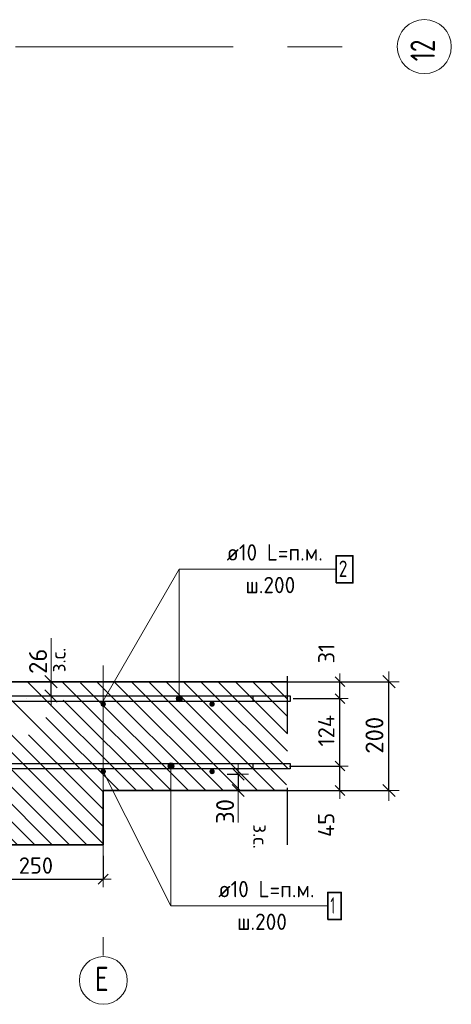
# Model space of a CAD drawing. Header units: metres. Extents: x -38 to 97, y -15 to 21.
# Tile 136 of 139: x 88.563 to 89.356, y -4.689 to -2.878. Entities that reach past the tile are written whole.
import ezdxf

# ---------------------------------------------------------------- set-up
doc = ezdxf.new("R2010")
doc.units = ezdxf.units.M
doc.header["$PDMODE"] = 65
for name, pattern in [('______11', [0.5, 0.4, -0.05, 0, -0.05]), ('______4', [0.135, 0.105, -0.03]), ('______5', [1.1, 0.8, -0.1, 0.1, -0.1])]:
    doc.linetypes.add(name, pattern=pattern)
for name, color, linetype, lineweight in [('XR$6$Арм. стержнями верхней зоны', 180, 'Continuous', 35), ('XR$6$Арм. стержнями нижней зоны', 180, 'Continuous', 35), ('XR$6$Арм.стержн. Арматура края', 96, 'Continuous', 35), ('XR$6$ВК__отв в полу 1-2 эт', 220, 'Continuous', 25), ('XR$6$Осевая линия (1)', 7, '______5', 13), ('XR$6$Размерная линия (1)', 7, 'Continuous', 13), ('XR$6$Размерная линия_ общее', 7, 'Continuous', 13)]:
    doc.layers.add(name, color=color, linetype=linetype, lineweight=lineweight)
doc.styles.add('ISOCPEUR', font='txt')
doc.dimstyles.new('DIMSTYLE_11', dxfattribs={"dimtxt": 0.033, "dimasz": 0.0375, "dimexe": 0, "dimexo": 0, "dimgap": 0.0165, "dimtad": 2, "dimdec": 0, "dimlfac": 1000, "dimrnd": 1, "dimzin": 12, "dimdsep": 46, "dimtxsty": 'ISOCPEUR', "dimblk1": 'ALL_ML_STRICH', "dimblk2": 'ALL_ML_STRICH', "dimsah": 1, "dimcen": 0, "dimclrd": 7, "dimclre": 256, "dimclrt": 7, "dimadec": 0, "dimazin": 0, "dimtfac": 1, "dimtdec": 0, "dimtix": 1, "dimtmove": 2, "dimatfit": 3, "dimfxl": 0, "dimtzin": 0, "dimlwd": 0, "dimlwe": -3, "dimarcsym": 0})
doc.dimstyles.new('DIMSTYLE_17', dxfattribs={"dimtxt": 0.033, "dimasz": 0.0375, "dimexe": 0, "dimexo": 0, "dimgap": 0.0165, "dimtad": 2, "dimdec": 0, "dimlfac": 1000, "dimrnd": 1, "dimzin": 12, "dimdsep": 46, "dimtxsty": 'ISOCPEUR', "dimblk1": 'ALL_ML_STRICH', "dimblk2": 'ALL_ML_STRICH', "dimsah": 1, "dimcen": 0, "dimclrd": 7, "dimclre": 256, "dimclrt": 7, "dimadec": 0, "dimazin": 0, "dimtfac": 1, "dimtdec": 0, "dimtix": 1, "dimtmove": 2, "dimatfit": 3, "dimfxl": 0, "dimtvp": 1.2, "dimtzin": 0, "dimlwd": 0, "dimlwe": -3, "dimarcsym": 0})
doc.dimstyles.new('DIMSTYLE_21', dxfattribs={"dimtxt": 0.03, "dimasz": 0.03, "dimexe": 0, "dimexo": 0, "dimgap": 0.015, "dimtad": 2, "dimdec": 0, "dimlfac": 1000, "dimrnd": 1, "dimzin": 12, "dimdsep": 46, "dimtxsty": 'ISOCPEUR', "dimblk1": 'ALL_ML_STRICH', "dimblk2": 'ALL_ML_STRICH', "dimsah": 1, "dimcen": 0, "dimclrd": 7, "dimclre": 256, "dimclrt": 7, "dimadec": 0, "dimazin": 0, "dimtfac": 1, "dimtdec": 0, "dimtix": 1, "dimtmove": 2, "dimatfit": 3, "dimfxl": 0, "dimtvp": 1.2, "dimtzin": 0, "dimlwd": 0, "dimlwe": -3, "dimarcsym": 0})
doc.dimstyles.new('DIMSTYLE_22', dxfattribs={"dimtxt": 0.03, "dimasz": 0.03, "dimexe": 0, "dimexo": 0, "dimgap": 0.015, "dimtad": 2, "dimdec": 0, "dimlfac": 1000, "dimrnd": 1, "dimzin": 12, "dimdsep": 46, "dimtxsty": 'ISOCPEUR', "dimblk1": 'ALL_ML_STRICH', "dimblk2": 'ALL_ML_STRICH', "dimsah": 1, "dimcen": 0, "dimclrd": 7, "dimclre": 256, "dimclrt": 7, "dimadec": 0, "dimazin": 0, "dimtfac": 1, "dimtdec": 0, "dimtix": 1, "dimtmove": 2, "dimatfit": 3, "dimfxl": 0, "dimtzin": 0, "dimlwd": 0, "dimlwe": -3, "dimarcsym": 0})
doc.dimstyles.new('DIMSTYLE_24', dxfattribs={"dimtxt": 0.03, "dimasz": 0.03, "dimexe": 0, "dimexo": 0, "dimgap": 0.015, "dimtad": 2, "dimdec": 0, "dimlfac": 1000, "dimrnd": 5, "dimzin": 12, "dimdsep": 46, "dimtxsty": 'ISOCPEUR', "dimblk1": 'ALL_ML_STRICH', "dimblk2": 'ALL_ML_STRICH', "dimsah": 1, "dimcen": 0, "dimclrd": 7, "dimclre": 256, "dimclrt": 7, "dimadec": 0, "dimazin": 0, "dimtfac": 1, "dimtdec": 0, "dimtix": 1, "dimtmove": 2, "dimatfit": 3, "dimfxl": 0, "dimtzin": 0, "dimlwd": 0, "dimlwe": -3, "dimarcsym": 0})
pattern_1 = [(135, (0, 0), (-0.031819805, -0.031819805), [0.4, -0.05, 0, -0.05]), (135, (-0.01591, -0.01591), (-0.031819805, -0.031819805), [0.8, -0.1, 0.1, -0.1])]

# ---------------------------------------------------------------- blocks, each defined once
blk = doc.blocks.new('ALL_ML_STRICH')
at = {"color": 0, "linetype": 'ByBlock', "lineweight": -2}
for p, q in [((0, -0.5), (0, 0.5)), ((-1, 0), (0.5, 0)), ((-0.3, -0.3), (0.3, 0.3))]:
    blk.add_line(p, q, dxfattribs=at)
blk = doc.blocks.new('*D821')
at = {"layer": 'DEFPOINTS', "color": 7, "linetype": 'Continuous', "lineweight": 13, "transparency": 33554687}
for p in [(89.0348, -4.0958), (89.0348, -4.2958), (89.2413, -4.2958)]:
    blk.add_point(p, dxfattribs=at)
at = {"layer": 'XR$6$Размерная линия_ общее', "color": 253, "linetype": 'Continuous', "lineweight": -2, "true_color": 0xa0a0a0, "transparency": 33554687}
for p, q in [((89.0548, -4.0958), (89.2413, -4.0958)), ((89.0548, -4.2958), (89.2413, -4.2958))]:
    blk.add_line(p, q, dxfattribs=at)
at = {"layer": 'XR$6$Размерная линия_ общее', "color": 7, "linetype": 'Continuous', "lineweight": -2, "transparency": 33554687}
blk.add_line((89.2413, -4.2958), (89.2413, -4.0958), dxfattribs=at)
at = {"layer": 'XR$6$Размерная линия_ общее', "color": 7, "linetype": 'Continuous', "lineweight": 13, "transparency": 33554687, "xscale": 0.0375, "yscale": 0.0375, "zscale": 0.0375}
for p, rotation in [((89.2413, -4.0958), 90), ((89.2413, -4.2958), 270)]:
    blk.add_blockref('ALL_ML_STRICH', p, dxfattribs=dict(at, rotation=rotation))
at = {"layer": 'XR$6$Размерная линия_ общее', "color": 7, "linetype": 'Continuous', "lineweight": 13, "transparency": 33554687, "insert": (89.2148, -4.1942), "char_height": 0.033, "width": 0.099, "attachment_point": 5, "rotation": 90, "style": 'ISOCPEUR'}
blk.add_mtext('\\A1;{200}', dxfattribs=at)
blk = doc.blocks.new('*D879')
at = {"layer": 'DEFPOINTS', "color": 7, "linetype": 'Continuous', "lineweight": 13, "transparency": 33554687}
for p in [(88.9244, -4.2658), (88.9644, -4.2658), (88.9244, -4.2958)]:
    blk.add_point(p, dxfattribs=at)
at = {"layer": 'XR$6$Размерная линия_ общее', "color": 253, "linetype": 'Continuous', "lineweight": -2, "true_color": 0xa0a0a0, "transparency": 33554687}
for p, q in [((88.9444, -4.2658), (88.9644, -4.2658)), ((88.9444, -4.2958), (88.9644, -4.2958))]:
    blk.add_line(p, q, dxfattribs=at)
at = {"layer": 'XR$6$Размерная линия_ общее', "color": 7, "linetype": 'Continuous', "lineweight": -2, "transparency": 33554687}
blk.add_line((88.9644, -4.2658), (88.9644, -4.2958), dxfattribs=at)
at = {"layer": 'XR$6$Размерная линия_ общее', "color": 7, "linetype": 'Continuous', "lineweight": 13, "transparency": 33554687, "xscale": 0.0375, "yscale": 0.0375, "zscale": 0.0375}
for p, rotation in [((88.9644, -4.2658), 90), ((88.9644, -4.2958), 270)]:
    blk.add_blockref('ALL_ML_STRICH', p, dxfattribs=dict(at, rotation=rotation))
at = {"layer": 'XR$6$Размерная линия_ общее', "color": 7, "linetype": 'Continuous', "lineweight": 13, "transparency": 33554687, "insert": (88.9404, -4.3343), "char_height": 0.033, "width": 0.066, "attachment_point": 5, "rotation": 90, "style": 'ISOCPEUR'}
blk.add_mtext('\\A1;{30}', dxfattribs=at)
at = {"layer": 'XR$6$Размерная линия_ общее', "color": 7, "linetype": 'Continuous', "lineweight": 13, "transparency": 33554687, "insert": (89.0189, -4.3578), "char_height": 0.027, "width": 0.00135, "attachment_point": 1, "rotation": 270, "line_spacing_factor": 0.60241, "style": 'ISOCPEUR'}
blk.add_mtext('з.с.', dxfattribs=at)
blk = doc.blocks.new('*D901')
at = {"layer": 'DEFPOINTS', "color": 7, "linetype": 'Continuous', "lineweight": 13, "transparency": 33554687}
for p in [(88.4664, -4.3958), (88.7164, -4.3958), (88.4664, -4.4587)]:
    blk.add_point(p, dxfattribs=at)
at = {"layer": 'XR$6$Размерная линия (1)', "color": 9, "linetype": 'Continuous', "lineweight": -2, "true_color": 0xc7c7c7, "transparency": 33554687}
for p, q in [((88.4664, -4.4158), (88.4664, -4.4587)), ((88.7164, -4.4158), (88.7164, -4.4587))]:
    blk.add_line(p, q, dxfattribs=at)
at = {"layer": 'XR$6$Размерная линия (1)', "color": 7, "linetype": 'Continuous', "lineweight": -2, "transparency": 33554687}
blk.add_line((88.4664, -4.4587), (88.7164, -4.4587), dxfattribs=at)
at = {"layer": 'XR$6$Размерная линия (1)', "color": 7, "linetype": 'Continuous', "lineweight": 13, "transparency": 33554687, "xscale": 0.03, "yscale": 0.03, "zscale": 0.03, "rotation": 180}
blk.add_blockref('ALL_ML_STRICH', (88.4664, -4.4587), dxfattribs=at)
at = {"layer": 'XR$6$Размерная линия (1)', "color": 7, "linetype": 'Continuous', "lineweight": 13, "transparency": 33554687, "xscale": 0.03, "yscale": 0.03, "zscale": 0.03}
blk.add_blockref('ALL_ML_STRICH', (88.7164, -4.4587), dxfattribs=at)
at = {"layer": 'XR$6$Размерная линия (1)', "color": 7, "linetype": 'Continuous', "lineweight": 13, "transparency": 33554687, "insert": (88.5929, -4.4337), "char_height": 0.03, "width": 0.09, "attachment_point": 5, "style": 'ISOCPEUR'}
blk.add_mtext('\\A1;{250}', dxfattribs=at)
blk = doc.blocks.new('*D987')
at = {"layer": 'DEFPOINTS', "color": 7, "linetype": 'Continuous', "lineweight": 13, "transparency": 33554687}
for p in [(88.5807, -4.0958), (88.5807, -4.1218), (88.6207, -4.1218)]:
    blk.add_point(p, dxfattribs=at)
at = {"layer": 'XR$6$Размерная линия_ общее', "color": 253, "linetype": 'Continuous', "lineweight": -2, "true_color": 0xa0a0a0, "transparency": 33554687}
for p, q in [((88.6007, -4.0958), (88.6207, -4.0958)), ((88.6007, -4.1218), (88.6207, -4.1218))]:
    blk.add_line(p, q, dxfattribs=at)
at = {"layer": 'XR$6$Размерная линия_ общее', "color": 7, "linetype": 'Continuous', "lineweight": -2, "transparency": 33554687}
blk.add_line((88.6207, -4.1218), (88.6207, -4.0958), dxfattribs=at)
at = {"layer": 'XR$6$Размерная линия_ общее', "color": 7, "linetype": 'Continuous', "lineweight": 13, "transparency": 33554687, "xscale": 0.0375, "yscale": 0.0375, "zscale": 0.0375}
for p, rotation in [((88.6207, -4.0958), 90), ((88.6207, -4.1218), 270)]:
    blk.add_blockref('ALL_ML_STRICH', p, dxfattribs=dict(at, rotation=rotation))
at = {"layer": 'XR$6$Размерная линия_ общее', "color": 7, "linetype": 'Continuous', "lineweight": 13, "transparency": 33554687, "insert": (88.5967, -4.0581), "char_height": 0.033, "width": 0.066, "attachment_point": 5, "rotation": 90, "style": 'ISOCPEUR'}
blk.add_mtext('\\A1;{26}', dxfattribs=at)
at = {"layer": 'XR$6$Размерная линия_ общее', "color": 7, "linetype": 'Continuous', "lineweight": 13, "transparency": 33554687, "insert": (88.6203, -4.0785), "char_height": 0.027, "width": 0.00135, "attachment_point": 1, "rotation": 90, "line_spacing_factor": 0.60241, "style": 'ISOCPEUR'}
blk.add_mtext('з.с.', dxfattribs=at)
blk = doc.blocks.new('*D1024')
at = {"layer": 'DEFPOINTS', "color": 7, "linetype": 'Continuous', "lineweight": 13, "transparency": 33554687}
for p in [(89.0386, -4.2508), (89.0515, -4.2958), (89.1513, -4.2958)]:
    blk.add_point(p, dxfattribs=at)
at = {"layer": 'XR$6$Размерная линия (1)', "color": 9, "linetype": 'Continuous', "lineweight": -2, "true_color": 0xc7c7c7, "transparency": 33554687}
for p, q in [((89.0586, -4.2508), (89.1513, -4.2508)), ((89.0715, -4.2958), (89.1513, -4.2958))]:
    blk.add_line(p, q, dxfattribs=at)
at = {"layer": 'XR$6$Размерная линия (1)', "color": 7, "linetype": 'Continuous', "lineweight": -2, "transparency": 33554687}
blk.add_line((89.1513, -4.2958), (89.1513, -4.2508), dxfattribs=at)
at = {"layer": 'XR$6$Размерная линия (1)', "color": 7, "linetype": 'Continuous', "lineweight": 13, "transparency": 33554687, "xscale": 0.03, "yscale": 0.03, "zscale": 0.03}
for p, rotation in [((89.1513, -4.2508), 90), ((89.1513, -4.2958), 270)]:
    blk.add_blockref('ALL_ML_STRICH', p, dxfattribs=dict(at, rotation=rotation))
at = {"layer": 'XR$6$Размерная линия (1)', "color": 7, "linetype": 'Continuous', "lineweight": 13, "transparency": 33554687, "insert": (89.126, -4.359), "char_height": 0.03, "width": 0.06, "attachment_point": 5, "rotation": 90, "style": 'ISOCPEUR'}
blk.add_mtext('\\A1;{45}', dxfattribs=at)
blk = doc.blocks.new('*D1025')
at = {"layer": 'DEFPOINTS', "color": 7, "linetype": 'Continuous', "lineweight": 13, "transparency": 33554687}
for p in [(89.0457, -4.1268), (89.0386, -4.2508), (89.1513, -4.2508)]:
    blk.add_point(p, dxfattribs=at)
at = {"layer": 'XR$6$Размерная линия (1)', "color": 9, "linetype": 'Continuous', "lineweight": -2, "true_color": 0xc7c7c7, "transparency": 33554687}
for p, q in [((89.0657, -4.1268), (89.1513, -4.1268)), ((89.0586, -4.2508), (89.1513, -4.2508))]:
    blk.add_line(p, q, dxfattribs=at)
at = {"layer": 'XR$6$Размерная линия (1)', "color": 7, "linetype": 'Continuous', "lineweight": -2, "transparency": 33554687}
blk.add_line((89.1513, -4.2508), (89.1513, -4.1268), dxfattribs=at)
at = {"layer": 'XR$6$Размерная линия (1)', "color": 7, "linetype": 'Continuous', "lineweight": 13, "transparency": 33554687, "xscale": 0.03, "yscale": 0.03, "zscale": 0.03}
for p, rotation in [((89.1513, -4.1268), 90), ((89.1513, -4.2508), 270)]:
    blk.add_blockref('ALL_ML_STRICH', p, dxfattribs=dict(at, rotation=rotation))
at = {"layer": 'XR$6$Размерная линия (1)', "color": 7, "linetype": 'Continuous', "lineweight": 13, "transparency": 33554687, "insert": (89.1263, -4.1858), "char_height": 0.03, "width": 0.09, "attachment_point": 5, "rotation": 90, "style": 'ISOCPEUR'}
blk.add_mtext('\\A1;{124}', dxfattribs=at)
blk = doc.blocks.new('*D1026')
at = {"layer": 'DEFPOINTS', "color": 7, "linetype": 'Continuous', "lineweight": 13, "transparency": 33554687}
for p in [(89.0278, -4.0958), (89.0457, -4.1268), (89.1513, -4.1268)]:
    blk.add_point(p, dxfattribs=at)
at = {"layer": 'XR$6$Размерная линия (1)', "color": 9, "linetype": 'Continuous', "lineweight": -2, "true_color": 0xc7c7c7, "transparency": 33554687}
for p, q in [((89.0478, -4.0958), (89.1513, -4.0958)), ((89.0657, -4.1268), (89.1513, -4.1268))]:
    blk.add_line(p, q, dxfattribs=at)
at = {"layer": 'XR$6$Размерная линия (1)', "color": 7, "linetype": 'Continuous', "lineweight": -2, "transparency": 33554687}
blk.add_line((89.1513, -4.1268), (89.1513, -4.0958), dxfattribs=at)
at = {"layer": 'XR$6$Размерная линия (1)', "color": 7, "linetype": 'Continuous', "lineweight": 13, "transparency": 33554687, "xscale": 0.03, "yscale": 0.03, "zscale": 0.03}
for p, rotation in [((89.1513, -4.0958), 90), ((89.1513, -4.1268), 270)]:
    blk.add_blockref('ALL_ML_STRICH', p, dxfattribs=dict(at, rotation=rotation))
at = {"layer": 'XR$6$Размерная линия (1)', "color": 7, "linetype": 'Continuous', "lineweight": 13, "transparency": 33554687, "insert": (89.1264, -4.044), "char_height": 0.03, "width": 0.06, "attachment_point": 5, "rotation": 90, "style": 'ISOCPEUR'}
blk.add_mtext('\\A1;{31}', dxfattribs=at)

msp = doc.modelspace()

# ---------------------------------------------------------------- hatches: boundary and pattern name
at = {"linetype": 'Continuous', "lineweight": 13, "transparency": 33554687}
h = msp.add_hatch(dxfattribs=at)
h.set_pattern_fill('__________540', scale=0.015, style=0, pattern_type=2)
h.set_pattern_definition(pattern_1)
h.paths.add_polyline_path([(88.4664, -4.0958), (88.4664, -4.2958), (89.0548, -4.2958), (89.0548, -4.0958)], flags=0)
at = {"linetype": 'Continuous', "lineweight": 25, "transparency": 33554687}
h = msp.add_hatch(dxfattribs=at)
h.set_pattern_fill('__________540', scale=0.015, style=0, pattern_type=2)
h.set_pattern_definition(pattern_1)
h.paths.add_polyline_path([(88.7164, -4.2958), (88.4664, -4.2958), (88.4664, -4.3958), (88.7164, -4.3958)], flags=0)
at = {"layer": 'XR$6$Арм. стержнями верхней зоны', "linetype": 'Continuous', "lineweight": 13, "transparency": 33554687}
for points in [[(88.8611, -4.124), (88.8514, -4.124), (88.8506, -4.1268)], [(88.8611, -4.124), (88.8506, -4.1268), (88.8618, -4.1268)], [(88.8618, -4.1268), (88.8506, -4.1268), (88.8514, -4.1297)], [(88.859, -4.122), (88.8534, -4.122), (88.8514, -4.124)], [(88.859, -4.122), (88.8514, -4.124), (88.8611, -4.124)], [(88.8618, -4.1268), (88.8514, -4.1297), (88.8611, -4.1297)], [(88.8534, -4.122), (88.859, -4.122), (88.8562, -4.1212)], [(88.8611, -4.1297), (88.8514, -4.1297), (88.8534, -4.1317)], [(88.8611, -4.1297), (88.8534, -4.1317), (88.859, -4.1317)], [(88.859, -4.1317), (88.8534, -4.1317), (88.8562, -4.1325)]]:
    msp.add_hatch(color=7, dxfattribs=at).paths.add_polyline_path(points)
at = {"layer": 'XR$6$Арм. стержнями верхней зоны', "linetype": 'Continuous', "lineweight": 50, "transparency": 33554687}
for points in [[(88.7215, -4.1368), (88.7211, -4.1349), (88.72, -4.1333), (88.7184, -4.1322), (88.7165, -4.1318), (88.7146, -4.1322), (88.7129, -4.1333), (88.7119, -4.1349), (88.7115, -4.1368), (88.7119, -4.1388), (88.7129, -4.1404), (88.7146, -4.1415), (88.7165, -4.1418), (88.7184, -4.1415), (88.72, -4.1404), (88.7211, -4.1388)], [(88.9215, -4.1368), (88.9211, -4.1349), (88.92, -4.1333), (88.9184, -4.1322), (88.9165, -4.1318), (88.9146, -4.1322), (88.9129, -4.1333), (88.9119, -4.1349), (88.9115, -4.1368), (88.9119, -4.1388), (88.9129, -4.1404), (88.9146, -4.1415), (88.9165, -4.1418), (88.9184, -4.1415), (88.92, -4.1404), (88.9211, -4.1388)]]:
    msp.add_hatch(color=4, dxfattribs=at).paths.add_polyline_path(points)
at = {"layer": 'XR$6$Арм. стержнями нижней зоны', "linetype": 'Continuous', "lineweight": 13, "transparency": 33554687}
for points in [[(88.8353, -4.2508), (88.8465, -4.2508), (88.8457, -4.248)], [(88.8353, -4.2508), (88.8457, -4.248), (88.8361, -4.248)], [(88.8361, -4.2537), (88.8465, -4.2508), (88.8353, -4.2508)], [(88.8361, -4.248), (88.8457, -4.248), (88.8437, -4.246)], [(88.8361, -4.248), (88.8437, -4.246), (88.8381, -4.246)], [(88.8361, -4.2537), (88.8457, -4.2537), (88.8465, -4.2508)], [(88.8381, -4.2557), (88.8457, -4.2537), (88.8361, -4.2537)], [(88.8381, -4.246), (88.8437, -4.246), (88.8409, -4.2452)], [(88.8381, -4.2557), (88.8437, -4.2557), (88.8457, -4.2537)], [(88.8437, -4.2557), (88.8381, -4.2557), (88.8409, -4.2565)]]:
    msp.add_hatch(color=7, dxfattribs=at).paths.add_polyline_path(points)
at = {"layer": 'XR$6$Арм. стержнями нижней зоны', "linetype": 'Continuous', "lineweight": 50, "transparency": 33554687}
for points in [[(88.7215, -4.2608), (88.7211, -4.2589), (88.72, -4.2573), (88.7184, -4.2562), (88.7165, -4.2558), (88.7146, -4.2562), (88.7129, -4.2573), (88.7119, -4.2589), (88.7115, -4.2608), (88.7119, -4.2628), (88.7129, -4.2644), (88.7146, -4.2655), (88.7165, -4.2658), (88.7184, -4.2655), (88.72, -4.2644), (88.7211, -4.2628)], [(88.9215, -4.2608), (88.9211, -4.2589), (88.92, -4.2573), (88.9184, -4.2562), (88.9165, -4.2558), (88.9146, -4.2562), (88.9129, -4.2573), (88.9119, -4.2589), (88.9115, -4.2608), (88.9119, -4.2628), (88.9129, -4.2644), (88.9146, -4.2655), (88.9165, -4.2658), (88.9184, -4.2655), (88.92, -4.2644), (88.9211, -4.2628)]]:
    msp.add_hatch(color=4, dxfattribs=at).paths.add_polyline_path(points)

# ---------------------------------------------------------------- linework, layer by layer
at = {"color": 7, "linetype": '______4', "lineweight": 25, "transparency": 33554687}
msp.add_line((89.0548, -4.3958), (89.0548, -3.9958), dxfattribs=at)
at = {"color": 7, "linetype": 'Continuous', "lineweight": 13, "transparency": 33554687}
for p, q in [((88.6207, -4.0958), (88.6207, -4.0158)), ((88.9644, -4.2958), (88.9644, -4.3548))]:
    msp.add_line(p, q, dxfattribs=at)
at = {"color": 7, "linetype": 'Continuous', "lineweight": 35, "transparency": 33554687}
for p, q in [((89.0548, -4.0958), (88.4664, -4.0958)), ((88.7164, -4.2958), (89.0548, -4.2958)), ((88.7164, -4.3958), (88.7164, -4.2958)), ((88.4664, -4.3958), (88.7164, -4.3958))]:
    msp.add_line(p, q, dxfattribs=at)
at = {"layer": 'XR$6$Арм. стержнями верхней зоны', "color": 7, "linetype": 'Continuous', "lineweight": 13, "transparency": 33554687}
for p, q in [((88.8562, -3.889), (89.1442, -3.889)), ((88.8562, -3.889), (88.8562, -4.1268)), ((88.8506, -4.1268), (88.8506, -4.1268)), ((88.8562, -4.1212), (88.8562, -4.1212)), ((88.8618, -4.1268), (88.8618, -4.1268)), ((88.8562, -4.1325), (88.8562, -4.1325))]:
    msp.add_line(p, q, dxfattribs=at)
at = {"layer": 'XR$6$Арм. стержнями верхней зоны', "color": 7, "linetype": 'Continuous', "lineweight": 35, "transparency": 33554687}
msp.add_lwpolyline([(89.1442, -3.914), (89.1752, -3.914), (89.1752, -3.864), (89.1442, -3.864), (89.1442, -3.914)], dxfattribs=at)
at = {"layer": 'XR$6$Арм. стержнями верхней зоны', "color": 4, "linetype": 'Continuous', "lineweight": 25, "transparency": 33554687}
msp.add_lwpolyline([(88.4914, -4.1218), (89.0598, -4.1218), (89.0598, -4.1318), (88.4914, -4.1318), (88.4914, -4.1218)], dxfattribs=at)
at = {"layer": 'XR$6$Арм. стержнями верхней зоны', "color": 7, "linetype": 'Continuous', "lineweight": 13, "transparency": 33554687}
msp.add_circle((88.8562, -4.1268), 0.00563, dxfattribs=at)
at = {"layer": 'XR$6$Арм. стержнями нижней зоны', "color": 7, "linetype": 'Continuous', "lineweight": 13, "transparency": 33554687}
for p, q in [((88.8353, -4.2508), (88.8353, -4.2508)), ((88.8409, -4.2452), (88.8409, -4.2452)), ((88.8409, -4.5081), (88.8409, -4.2508)), ((88.8465, -4.2508), (88.8465, -4.2508)), ((88.8409, -4.2565), (88.8409, -4.2565)), ((88.8409, -4.5081), (89.1289, -4.5081))]:
    msp.add_line(p, q, dxfattribs=at)
at = {"layer": 'XR$6$Арм. стержнями нижней зоны', "color": 4, "linetype": 'Continuous', "lineweight": 25, "transparency": 33554687}
msp.add_lwpolyline([(88.4914, -4.2458), (89.0598, -4.2458), (89.0598, -4.2558), (88.4914, -4.2558), (88.4914, -4.2458)], dxfattribs=at)
at = {"layer": 'XR$6$Арм. стержнями нижней зоны', "color": 7, "linetype": 'Continuous', "lineweight": 35, "transparency": 33554687}
msp.add_lwpolyline([(89.1289, -4.5331), (89.1539, -4.5331), (89.1539, -4.4831), (89.1289, -4.4831), (89.1289, -4.5331)], dxfattribs=at)
at = {"layer": 'XR$6$Арм. стержнями нижней зоны', "color": 7, "linetype": 'Continuous', "lineweight": 13, "transparency": 33554687}
msp.add_circle((88.8409, -4.2508), 0.00563, dxfattribs=at)
at = {"layer": 'XR$6$Арм.стержн. Арматура края', "color": 4, "linetype": 'Continuous', "lineweight": 25, "transparency": 33554687}
for points in [[(88.5199, -4.1218), (88.9914, -4.1218), (88.9914, -4.1318), (88.5206, -4.1318)], [(88.5206, -4.2458), (88.9914, -4.2458), (88.9914, -4.2558)], [(88.9914, -4.2558), (88.5199, -4.2558)]]:
    msp.add_lwpolyline(points, dxfattribs=at)
at = {"layer": 'XR$6$ВК__отв в полу 1-2 эт', "color": 7, "linetype": 'Continuous', "lineweight": 13, "transparency": 33554687}
for p, q in [((88.7165, -4.1308), (88.8562, -3.889)), ((88.7165, -4.2608), (88.8409, -4.5081))]:
    msp.add_line(p, q, dxfattribs=at)
at = {"layer": 'XR$6$Осевая линия (1)', "color": 253, "linetype": '______11', "lineweight": 13, "true_color": 0xa0a0a0, "transparency": 33554687}
for p, q in [((85.7553, -2.9281), (89.2517, -2.9281)), ((88.7164, -4.0657), (88.7164, -4.5989))]:
    msp.add_line(p, q, dxfattribs=at)
at = {"layer": 'XR$6$Осевая линия (1)', "color": 7, "linetype": 'Continuous', "lineweight": 13, "transparency": 33554687}
for centre, radius in [((89.3064, -2.928), 0.0496), ((88.7167, -4.645), 0.0439)]:
    msp.add_circle(centre, radius, dxfattribs=at)

# ---------------------------------------------------------------- texts
at = {"layer": 'XR$6$Арм. стержнями верхней зоны', "color": 7, "linetype": 'Continuous', "lineweight": 25, "transparency": 33554687, "char_height": 0.03, "attachment_point": 7, "style": 'ISOCPEUR'}
for s, insert, width in [('\\W0.94;ø10 L=п.м.', (88.9432, -3.873), 0.199983), ('\\W0.78;2', (89.1492, -3.903), 0.032641), ('\\W0.95;ш.200 ', (88.9777, -3.933), 0.1312)]:
    msp.add_mtext(s, dxfattribs=dict(at, insert=insert, width=width))
at = {"layer": 'XR$6$Арм. стержнями нижней зоны', "color": 7, "linetype": 'Continuous', "lineweight": 25, "transparency": 33554687, "char_height": 0.03, "attachment_point": 7, "style": 'ISOCPEUR'}
for s, insert, width in [('\\W0.94;ø10 L=п.м.', (88.9279, -4.4921), 0.199983), ('\\W0.56;1', (89.1339, -4.5221), 0.023333), ('\\W0.95;ш.200 ', (88.9624, -4.5521), 0.1312)]:
    msp.add_mtext(s, dxfattribs=dict(at, insert=insert, width=width))
at = {"layer": 'XR$6$Осевая линия (1)', "color": 7, "linetype": 'Continuous', "lineweight": 13, "transparency": 33554687, "insert": (89.3259, -2.955), "char_height": 0.045, "width": 0.070842, "attachment_point": 7, "rotation": 90, "style": 'ISOCPEUR'}
msp.add_mtext('\\W0.75;12', dxfattribs=at)
at = {"layer": 'XR$6$Осевая линия (1)', "color": 7, "linetype": 'Continuous', "lineweight": 13, "transparency": 33554687, "insert": (88.701, -4.6646), "char_height": 0.045, "width": 0.048961, "attachment_point": 7, "style": 'ISOCPEUR'}
msp.add_mtext('\\W0.78;Е', dxfattribs=at)

# ---------------------------------------------------------------- dimensions: what is measured, and where the dimension line sits
at = {"layer": 'XR$6$Размерная линия (1)', "color": 7, "linetype": 'Continuous', "lineweight": 13, "transparency": 33554687}
for base, p1, p2, dimstyle, picture, middle in [((89.1513, -4.0958), (89.0657, -4.1268), (89.0478, -4.0958), 'DIMSTYLE_21', '*D1026', (89.1264, -4.044)), ((89.1513, -4.1268), (89.0586, -4.2508), (89.0657, -4.1268), 'DIMSTYLE_22', '*D1025', (89.1263, -4.1858)), ((89.1513, -4.2508), (89.0715, -4.2958), (89.0586, -4.2508), 'DIMSTYLE_21', '*D1024', (89.126, -4.359))]:
    dim = msp.add_linear_dim(base=base, p1=p1, p2=p2, angle=90, dimstyle=dimstyle, override={"dimpost": '<>', "dimclrd": 7, "dimclre": 9, "dimclrt": 7, "dimlwd": 0, "dimlwe": 65533}, dxfattribs=at)
    dim.commit()
    dim.dimension.update_dxf_attribs({"geometry": picture, "text_midpoint": middle, "dimtype": 160})
dim = msp.add_linear_dim(base=(88.7164, -4.4587), p1=(88.4664, -4.4158), p2=(88.7164, -4.4158), dimstyle='DIMSTYLE_24', override={"dimpost": '<>', "dimclrd": 7, "dimclre": 9, "dimclrt": 7, "dimlwd": 0, "dimlwe": 65533}, dxfattribs=at)
dim.commit()
dim.dimension.update_dxf_attribs({"geometry": '*D901', "text_midpoint": (88.5929, -4.4337), "dimtype": 160})
at = {"layer": 'XR$6$Размерная линия_ общее', "color": 7, "linetype": 'Continuous', "lineweight": 13, "transparency": 33554687}
for base, p1, p2, angle, picture, middle in [((88.6207, -4.0958), (88.6007, -4.1218), (88.6007, -4.0958), 90, '*D987', (88.5967, -4.0581)), ((88.9644, -4.2958), (88.9444, -4.2658), (88.9444, -4.2958), 270, '*D879', (88.9404, -4.3343))]:
    dim = msp.add_linear_dim(base=base, p1=p1, p2=p2, angle=angle, text='<>\\Xз.с.', dimstyle='DIMSTYLE_17', override={"dimpost": '<>', "dimclrd": 7, "dimclre": 253, "dimclrt": 7, "dimlwd": 0, "dimlwe": 65533}, dxfattribs=at)
    dim.commit()
    dim.dimension.update_dxf_attribs({"geometry": picture, "text_midpoint": middle, "dimtype": 160})
dim = msp.add_linear_dim(base=(89.2413, -4.0958), p1=(89.0548, -4.2958), p2=(89.0548, -4.0958), angle=90, dimstyle='DIMSTYLE_11', override={"dimpost": '<>', "dimclrd": 7, "dimclre": 253, "dimclrt": 7, "dimlwd": 0, "dimlwe": 65533}, dxfattribs=at)
dim.commit()
dim.dimension.update_dxf_attribs({"geometry": '*D821', "text_midpoint": (89.2148, -4.1942), "dimtype": 160})

doc.saveas('drawing.dxf')
